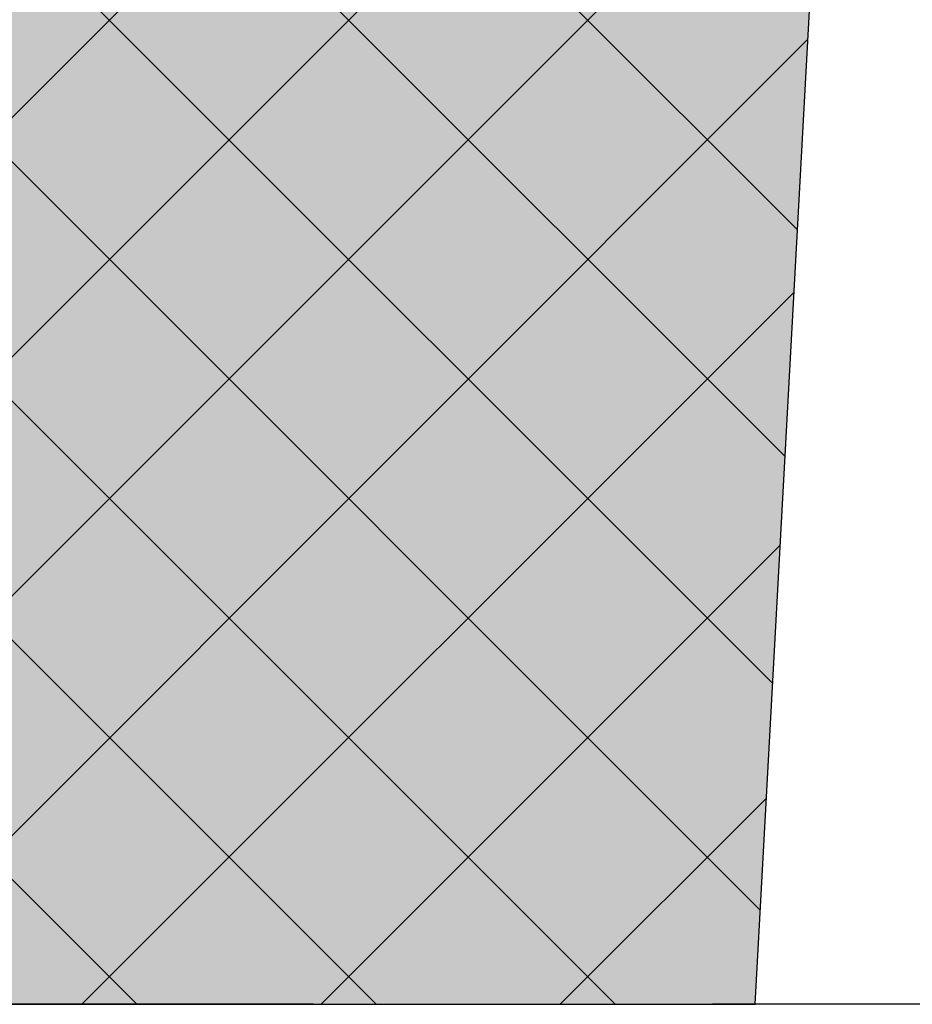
# Model space of a CAD drawing. Header units: millimetres. Extents: x 111285 to 237437, y -9513 to 52045.
# Tile 4 of 117: x 126514 to 126849, y 0 to 370. Entities that reach past the tile are written whole.
import ezdxf

# ---------------------------------------------------------------- set-up
doc = ezdxf.new("R2010")
doc.units = ezdxf.units.MM
doc.header["$LTSCALE"] = 100
doc.linetypes.add('DASHED3', pattern=[4.5, 3, -1.5])
doc.layers.get('0').update_dxf_attribs({"color": 252})
for name, color, linetype in [('0-aanzicht', 252, 'Continuous'), ('0-arc-wanden', 252, 'Continuous'), ('0-constructie', 252, 'Continuous'), ('0-constructiehatch', 252, 'Continuous')]:
    doc.layers.add(name, color=color, linetype=linetype)

# ---------------------------------------------------------------- blocks, each defined once
blk = doc.blocks.new('onderlegger beganegrond')
at = {"layer": '0-arc-wanden', "ltscale": 0.1}
h = blk.add_hatch(dxfattribs=at)
h.set_pattern_fill('ANSI37', color=256, scale=20, style=0)
h.set_pattern_definition([(45, (330, 594.0000000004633), (-44.90128060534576, 44.90128060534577), []), (135, (330, 594.0000000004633), (-44.90128060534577, -44.90128060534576), [])])
h.paths.add_polyline_path([(433, 432.9999765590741), (433, 630.0000000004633), (403, 630.0000000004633), (403, 660.0000000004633), (0, 638.0000000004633), (0, 15.00000000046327), (15, 15.00000000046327), (15, 4.632738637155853e-10), (638, 4.632738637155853e-10), (660, 403.000021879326), (630, 403.0000218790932), (630, 432.9999765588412)])
at = {"layer": '0-constructiehatch', "ltscale": 0.1}
blk.add_hatch(color=256, dxfattribs=at).paths.add_polyline_path([(433, 432.9999765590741), (433, 630.0000000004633), (403, 630.0000000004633), (403, 660.0000000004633), (0, 638.0000000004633), (0, 15.00000000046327), (15, 15.00000000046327), (15, 4.632738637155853e-10), (638, 4.632738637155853e-10), (660, 403.000021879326), (630, 403.0000218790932), (630, 432.9999765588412)])
at = {"layer": '0-aanzicht', "linetype": 'DASHED3'}
blk.add_lwpolyline([(64822, -2.387423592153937e-12), (15, -2.387423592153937e-12), (15, 15.00000000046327), (0, 15.00000000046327), (0, 44373.00000000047), (15, 44373.00000000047), (15, 44388.00000000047), (33060, 44388.00000000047)], dxfattribs=at)
at = {"layer": '0-constructie', "ltscale": 10}
blk.add_lwpolyline([(433, 432.9999765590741), (433, 630.0000000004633), (403, 630.0000000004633), (403, 660.0000000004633), (0, 638.0000000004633), (0, 15.00000000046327), (15, 15.00000000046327), (15, 4.632738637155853e-10), (638, 4.632738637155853e-10), (660, 403.000021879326), (630, 403.0000218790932), (630, 432.9999765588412)], close=True, dxfattribs=at)

msp = doc.modelspace()

# ---------------------------------------------------------------- block references
msp.add_blockref('onderlegger beganegrond', (126151.998505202, 0))

doc.saveas('drawing.dxf')
